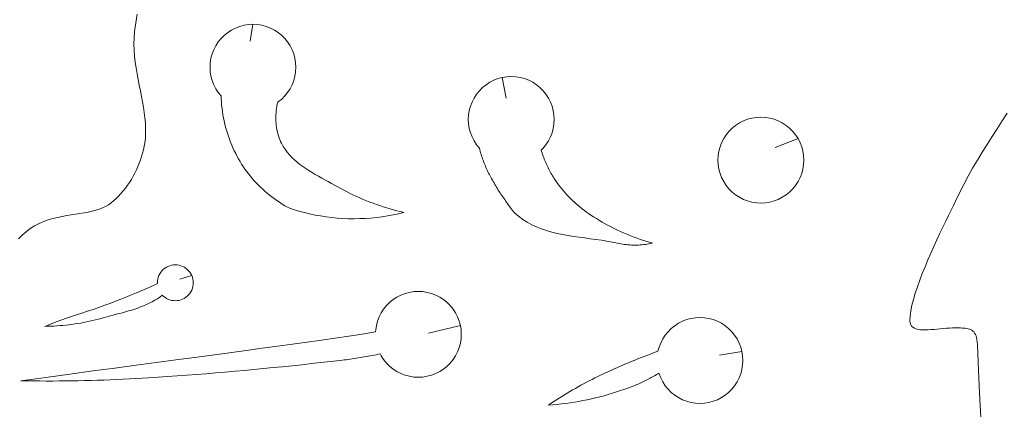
# Model space of a CAD drawing. Header units: inches. Extents: x -12 to 23, y -13.2 to 21.7.
# Tile 44 of 75: x 4.9 to 7.8, y 3.7 to 4.9. Entities that reach past the tile are written whole.
import ezdxf

# ---------------------------------------------------------------- set-up
doc = ezdxf.new("R2010")
doc.units = ezdxf.units.IN
doc.header["$MEASUREMENT"] = 0
doc.layers.get('0').update_dxf_attribs({"lineweight": 0})

msp = doc.modelspace()

# ---------------------------------------------------------------- linework, layer by layer
at = {"color": 7, "linetype": 'Continuous', "lineweight": 0}
for p, q in [((5.2691, 4.841), (5.2735, 4.8662)), ((5.2657, 4.8154), (5.2691, 4.841)), ((5.5481, 4.82), (5.5371, 4.8129)), ((5.5598, 4.8259), (5.5481, 4.82)), ((5.572, 4.8306), (5.5598, 4.8259)), ((5.5846, 4.834), (5.572, 4.8306)), ((5.5976, 4.8361), (5.5846, 4.834)), ((5.6106, 4.8368), (5.5976, 4.8361)), ((5.6237, 4.8361), (5.6106, 4.8368)), ((5.6366, 4.834), (5.6237, 4.8361)), ((5.6492, 4.8306), (5.6366, 4.834)), ((5.6615, 4.8259), (5.6492, 4.8306)), ((5.6731, 4.82), (5.6615, 4.8259)), ((5.6841, 4.8129), (5.6731, 4.82)), ((5.2639, 4.7795), (5.2643, 4.7975)), ((5.2643, 4.7975), (5.2657, 4.8154)), ((5.5177, 4.7954), (5.5095, 4.7852)), ((5.527, 4.8046), (5.5177, 4.7954)), ((5.5371, 4.8129), (5.527, 4.8046)), ((5.6943, 4.8046), (5.6841, 4.8129)), ((5.7035, 4.7954), (5.6943, 4.8046)), ((5.7117, 4.7852), (5.7035, 4.7954)), ((5.2644, 4.7617), (5.2639, 4.7795)), ((5.2657, 4.7441), (5.2644, 4.7617)), ((5.4964, 4.7626), (5.4917, 4.7504)), ((5.5024, 4.7743), (5.4964, 4.7626)), ((5.5095, 4.7852), (5.5024, 4.7743)), ((5.7189, 4.7743), (5.7117, 4.7852)), ((5.7248, 4.7626), (5.7189, 4.7743)), ((5.7295, 4.7504), (5.7248, 4.7626)), ((5.2677, 4.7268), (5.2657, 4.7441)), ((5.4883, 4.7377), (5.4863, 4.7248)), ((5.4917, 4.7504), (5.4883, 4.7377)), ((5.7329, 4.7377), (5.7295, 4.7504)), ((5.7349, 4.7248), (5.7329, 4.7377)), ((5.2701, 4.7096), (5.2677, 4.7268)), ((5.273, 4.6927), (5.2701, 4.7096)), ((5.4863, 4.7248), (5.4856, 4.7118)), ((5.4856, 4.7118), (5.4863, 4.6987)), ((5.7356, 4.7118), (5.7349, 4.7248)), ((5.7349, 4.6987), (5.7356, 4.7118)), ((5.2761, 4.6759), (5.273, 4.6927)), ((5.2794, 4.6594), (5.2761, 4.6759)), ((5.4863, 4.6987), (5.4883, 4.6858)), ((5.4883, 4.6858), (5.4917, 4.6731)), ((5.7295, 4.6731), (5.7329, 4.6858)), ((5.7329, 4.6858), (5.7349, 4.6987)), ((6.3243, 4.6785), (6.3121, 4.6738)), ((6.3369, 4.6819), (6.3243, 4.6785)), ((6.3499, 4.6839), (6.3369, 4.6819)), ((6.3629, 4.6846), (6.3499, 4.6839)), ((6.376, 4.6839), (6.3629, 4.6846)), ((6.3889, 4.6819), (6.376, 4.6839)), ((6.4016, 4.6785), (6.3889, 4.6819)), ((6.4138, 4.6738), (6.4016, 4.6785)), ((5.2827, 4.643), (5.2794, 4.6594)), ((5.4917, 4.6731), (5.4964, 4.6609)), ((5.4964, 4.6609), (5.5024, 4.6493)), ((5.5024, 4.6493), (5.5095, 4.6383)), ((5.7117, 4.6383), (5.7189, 4.6493)), ((5.7189, 4.6493), (5.7248, 4.6609)), ((5.7248, 4.6609), (5.7295, 4.6731)), ((6.2793, 4.6525), (6.27, 4.6432)), ((6.2895, 4.6607), (6.2793, 4.6525)), ((6.3004, 4.6679), (6.2895, 4.6607)), ((6.3121, 4.6738), (6.3004, 4.6679)), ((6.4254, 4.6679), (6.4138, 4.6738)), ((6.4364, 4.6607), (6.4254, 4.6679)), ((6.4466, 4.6525), (6.4364, 4.6607)), ((6.4558, 4.6432), (6.4466, 4.6525)), ((5.2859, 4.6269), (5.2827, 4.643)), ((5.289, 4.6109), (5.2859, 4.6269)), ((5.5095, 4.6383), (5.5177, 4.6281)), ((5.5177, 4.6281), (5.5181, 4.619)), ((5.5181, 4.619), (5.5187, 4.6099)), ((5.6841, 4.6106), (5.6943, 4.6189)), ((5.6943, 4.6189), (5.7035, 4.6281)), ((5.7035, 4.6281), (5.7117, 4.6383)), ((6.2547, 4.6221), (6.2487, 4.6104)), ((6.2618, 4.6331), (6.2547, 4.6221)), ((6.27, 4.6432), (6.2618, 4.6331)), ((6.4641, 4.6331), (6.4558, 4.6432)), ((6.4712, 4.6221), (6.4641, 4.6331)), ((6.4771, 4.6104), (6.4712, 4.6221)), ((5.2917, 4.5952), (5.289, 4.6109)), ((5.2941, 4.5797), (5.2917, 4.5952)), ((5.5187, 4.6099), (5.5195, 4.6008)), ((5.5195, 4.6008), (5.5205, 4.5917)), ((5.5205, 4.5917), (5.5218, 4.5826)), ((5.6784, 4.5853), (5.6792, 4.5915)), ((5.6792, 4.5915), (5.6802, 4.5977)), ((5.6802, 4.5977), (5.6814, 4.6038)), ((5.6814, 4.6038), (5.6828, 4.6098)), ((5.6828, 4.6098), (5.6841, 4.6106)), ((6.2441, 4.5982), (6.2407, 4.5856)), ((6.2487, 4.6104), (6.2441, 4.5982)), ((6.4818, 4.5982), (6.4771, 4.6104)), ((6.4852, 4.5856), (6.4818, 4.5982)), ((5.296, 4.5644), (5.2941, 4.5797)), ((5.2974, 4.5494), (5.296, 4.5644)), ((5.5218, 4.5826), (5.5232, 4.5735)), ((5.5232, 4.5735), (5.5249, 4.5644)), ((5.5249, 4.5644), (5.5267, 4.5554)), ((5.6773, 4.5667), (5.6775, 4.5729)), ((5.6773, 4.5604), (5.6773, 4.5667)), ((5.6775, 4.5542), (5.6773, 4.5604)), ((5.6775, 4.5729), (5.6779, 4.5791)), ((5.6779, 4.5791), (5.6784, 4.5853)), ((6.2386, 4.5727), (6.2379, 4.5596)), ((6.2407, 4.5856), (6.2386, 4.5727)), ((6.4873, 4.5727), (6.4852, 4.5856)), ((6.4879, 4.5596), (6.4873, 4.5727)), ((7.0513, 4.5601), (7.0391, 4.5555)), ((7.0639, 4.5635), (7.0513, 4.5601)), ((7.0768, 4.5656), (7.0639, 4.5635)), ((7.0899, 4.5663), (7.0768, 4.5656)), ((7.103, 4.5656), (7.0899, 4.5663)), ((7.1159, 4.5635), (7.103, 4.5656)), ((7.1285, 4.5601), (7.1159, 4.5635)), ((7.1407, 4.5555), (7.1285, 4.5601)), ((5.2981, 4.5345), (5.2974, 4.5494)), ((5.298, 4.52), (5.2981, 4.5345)), ((5.5267, 4.5554), (5.5288, 4.5464)), ((5.5288, 4.5464), (5.5311, 4.5375)), ((5.5311, 4.5375), (5.5336, 4.5286)), ((5.678, 4.5481), (5.6775, 4.5542)), ((5.6786, 4.5419), (5.678, 4.5481)), ((5.6795, 4.5358), (5.6786, 4.5419)), ((5.6805, 4.5298), (5.6795, 4.5358)), ((6.2379, 4.5596), (6.2386, 4.5465)), ((6.2386, 4.5465), (6.2407, 4.5336)), ((6.2407, 4.5336), (6.2441, 4.521)), ((6.4818, 4.521), (6.4852, 4.5336)), ((6.4852, 4.5336), (6.4873, 4.5465)), ((6.4873, 4.5465), (6.4879, 4.5596)), ((7.0063, 4.5342), (6.997, 4.5249)), ((7.0164, 4.5424), (7.0063, 4.5342)), ((7.0274, 4.5495), (7.0164, 4.5424)), ((7.0391, 4.5555), (7.0274, 4.5495)), ((7.1524, 4.5495), (7.1407, 4.5555)), ((7.1634, 4.5424), (7.1524, 4.5495)), ((7.1735, 4.5342), (7.1634, 4.5424)), ((7.1828, 4.5249), (7.1735, 4.5342)), ((5.2955, 4.4912), (5.2972, 4.5056)), ((5.2972, 4.5056), (5.298, 4.52)), ((5.5336, 4.5286), (5.5362, 4.5198)), ((5.5362, 4.5198), (5.5391, 4.511)), ((5.5391, 4.511), (5.5421, 4.5023)), ((5.5421, 4.5023), (5.5454, 4.4937)), ((5.6818, 4.5238), (5.6805, 4.5298)), ((5.6832, 4.518), (5.6818, 4.5238)), ((5.6849, 4.5122), (5.6832, 4.518)), ((5.6868, 4.5066), (5.6849, 4.5122)), ((5.6889, 4.501), (5.6868, 4.5066)), ((6.2441, 4.521), (6.2487, 4.5088)), ((6.2487, 4.5088), (6.2547, 4.4971)), ((6.4712, 4.4971), (6.4771, 4.5088)), ((6.4771, 4.5088), (6.4818, 4.521)), ((6.9816, 4.5038), (6.9757, 4.4921)), ((6.9888, 4.5147), (6.9816, 4.5038)), ((6.997, 4.5249), (6.9888, 4.5147)), ((7.191, 4.5147), (7.1828, 4.5249)), ((7.1982, 4.5038), (7.191, 4.5147)), ((7.2041, 4.4921), (7.1982, 4.5038)), ((5.2917, 4.4716), (5.2938, 4.4816)), ((5.2938, 4.4816), (5.2955, 4.4912)), ((5.5454, 4.4937), (5.5488, 4.4852)), ((5.5488, 4.4852), (5.5525, 4.4768)), ((5.5525, 4.4768), (5.5563, 4.4685)), ((5.6912, 4.4956), (5.6889, 4.501)), ((5.6937, 4.4903), (5.6912, 4.4956)), ((5.6987, 4.4813), (5.6937, 4.4903)), ((5.7043, 4.4727), (5.6987, 4.4813)), ((6.2547, 4.4971), (6.2618, 4.4861)), ((6.2618, 4.4861), (6.27, 4.476)), ((6.27, 4.476), (6.2712, 4.4716)), ((6.4501, 4.4703), (6.4558, 4.476)), ((6.4558, 4.476), (6.4641, 4.4861)), ((6.4641, 4.4861), (6.4712, 4.4971)), ((6.971, 4.4799), (6.9676, 4.4672)), ((6.9757, 4.4921), (6.971, 4.4799)), ((7.2088, 4.4799), (7.2041, 4.4921)), ((7.2122, 4.4672), (7.2088, 4.4799)), ((5.2831, 4.4419), (5.2863, 4.4518)), ((5.2863, 4.4518), (5.2892, 4.4617)), ((5.2892, 4.4617), (5.2917, 4.4716)), ((5.5563, 4.4685), (5.5603, 4.4603)), ((5.5603, 4.4603), (5.5645, 4.4522)), ((5.5645, 4.4522), (5.5687, 4.4446)), ((5.7104, 4.4645), (5.7043, 4.4727)), ((5.717, 4.4567), (5.7104, 4.4645)), ((5.724, 4.4493), (5.717, 4.4567)), ((5.7315, 4.4422), (5.724, 4.4493)), ((6.2712, 4.4716), (6.2724, 4.4672)), ((6.2724, 4.4672), (6.2737, 4.4628)), ((6.2737, 4.4628), (6.275, 4.4585)), ((6.275, 4.4585), (6.2764, 4.4541)), ((6.2764, 4.4541), (6.2778, 4.4498)), ((6.2778, 4.4498), (6.2793, 4.4455)), ((6.2793, 4.4455), (6.2809, 4.4412)), ((6.4515, 4.4659), (6.4501, 4.4703)), ((6.4529, 4.4616), (6.4515, 4.4659)), ((6.4543, 4.4573), (6.4529, 4.4616)), ((6.4559, 4.453), (6.4543, 4.4573)), ((6.4575, 4.4487), (6.4559, 4.453)), ((6.4591, 4.4444), (6.4575, 4.4487)), ((6.9656, 4.4543), (6.9649, 4.4413)), ((6.9676, 4.4672), (6.9656, 4.4543)), ((7.2142, 4.4543), (7.2122, 4.4672)), ((7.2149, 4.4413), (7.2142, 4.4543)), ((5.2714, 4.4129), (5.2756, 4.4224)), ((5.2756, 4.4224), (5.2796, 4.4321)), ((5.2796, 4.4321), (5.2831, 4.4419)), ((5.5687, 4.4446), (5.573, 4.4371)), ((5.573, 4.4371), (5.5776, 4.4298)), ((5.5776, 4.4298), (5.5823, 4.4225)), ((5.5823, 4.4225), (5.5872, 4.4153)), ((5.7394, 4.4354), (5.7315, 4.4422)), ((5.7476, 4.4288), (5.7394, 4.4354)), ((5.756, 4.4225), (5.7476, 4.4288)), ((5.7648, 4.4165), (5.756, 4.4225)), ((5.7737, 4.4107), (5.7648, 4.4165)), ((6.2809, 4.4412), (6.2824, 4.4369)), ((6.2824, 4.4369), (6.2841, 4.4327)), ((6.2841, 4.4327), (6.2858, 4.4285)), ((6.2858, 4.4285), (6.2875, 4.4242)), ((6.2875, 4.4242), (6.2893, 4.4201)), ((6.2893, 4.4201), (6.2912, 4.4159)), ((6.4608, 4.4402), (6.4591, 4.4444)), ((6.4626, 4.436), (6.4608, 4.4402)), ((6.4644, 4.4318), (6.4626, 4.436)), ((6.4662, 4.4277), (6.4644, 4.4318)), ((6.4682, 4.4236), (6.4662, 4.4277)), ((6.4702, 4.4195), (6.4682, 4.4236)), ((6.4722, 4.4154), (6.4702, 4.4195)), ((6.9649, 4.4413), (6.9656, 4.4282)), ((6.9656, 4.4282), (6.9676, 4.4153)), ((7.2122, 4.4153), (7.2142, 4.4282)), ((7.2142, 4.4282), (7.2149, 4.4413)), ((5.2566, 4.3852), (5.2619, 4.3943)), ((5.2619, 4.3943), (5.2668, 4.4035)), ((5.2668, 4.4035), (5.2714, 4.4129)), ((5.5872, 4.4153), (5.5924, 4.4083)), ((5.5924, 4.4083), (5.5976, 4.4013)), ((5.5976, 4.4013), (5.6031, 4.3945)), ((5.6031, 4.3945), (5.6087, 4.3878)), ((5.6087, 4.3878), (5.6145, 4.3812)), ((5.7829, 4.405), (5.7737, 4.4107)), ((5.7921, 4.3995), (5.7829, 4.405)), ((5.8015, 4.3942), (5.7921, 4.3995)), ((5.8109, 4.3889), (5.8015, 4.3942)), ((5.8204, 4.3837), (5.8109, 4.3889)), ((6.2912, 4.4159), (6.2931, 4.4118)), ((6.2931, 4.4118), (6.295, 4.4076)), ((6.295, 4.4076), (6.297, 4.4036)), ((6.297, 4.4036), (6.2991, 4.3995)), ((6.2991, 4.3995), (6.3012, 4.3955)), ((6.3012, 4.3955), (6.3033, 4.3915)), ((6.3033, 4.3915), (6.3057, 4.3873)), ((6.4743, 4.4114), (6.4722, 4.4154)), ((6.4764, 4.4074), (6.4743, 4.4114)), ((6.4786, 4.4034), (6.4764, 4.4074)), ((6.4809, 4.3995), (6.4786, 4.4034)), ((6.4832, 4.3956), (6.4809, 4.3995)), ((6.4856, 4.3918), (6.4832, 4.3956)), ((6.488, 4.388), (6.4856, 4.3918)), ((6.4921, 4.3817), (6.488, 4.388)), ((6.9676, 4.4153), (6.971, 4.4026)), ((6.971, 4.4026), (6.9757, 4.3904)), ((6.9757, 4.3904), (6.9816, 4.3788)), ((7.1982, 4.3788), (7.2041, 4.3904)), ((7.2041, 4.3904), (7.2088, 4.4026)), ((7.2088, 4.4026), (7.2122, 4.4153)), ((5.2328, 4.3516), (5.2392, 4.3596)), ((5.2392, 4.3596), (5.2453, 4.3679)), ((5.2453, 4.3679), (5.2511, 4.3764)), ((5.2511, 4.3764), (5.2566, 4.3852)), ((5.6145, 4.3812), (5.6204, 4.3748)), ((5.6204, 4.3748), (5.6265, 4.3685)), ((5.6265, 4.3685), (5.6327, 4.3624)), ((5.6327, 4.3624), (5.6391, 4.3564)), ((5.8298, 4.3786), (5.8204, 4.3837)), ((5.8391, 4.3736), (5.8298, 4.3786)), ((5.8484, 4.3685), (5.8391, 4.3736)), ((5.8575, 4.3634), (5.8484, 4.3685)), ((5.8665, 4.3584), (5.8575, 4.3634)), ((6.3057, 4.3873), (6.308, 4.3831)), ((6.308, 4.3831), (6.3104, 4.3789)), ((6.3104, 4.3789), (6.3128, 4.3748)), ((6.3128, 4.3748), (6.3152, 4.3706)), ((6.3152, 4.3706), (6.3176, 4.3665)), ((6.3176, 4.3665), (6.3201, 4.3624)), ((6.3201, 4.3624), (6.3226, 4.3583)), ((6.4964, 4.3755), (6.4921, 4.3817)), ((6.5009, 4.3694), (6.4964, 4.3755)), ((6.5055, 4.3634), (6.5009, 4.3694)), ((6.5102, 4.3574), (6.5055, 4.3634)), ((6.9816, 4.3788), (6.9888, 4.3678)), ((6.9888, 4.3678), (6.997, 4.3576)), ((7.1828, 4.3576), (7.191, 4.3678)), ((7.191, 4.3678), (7.1982, 4.3788)), ((5.2122, 4.3297), (5.2193, 4.3366)), ((5.2193, 4.3366), (5.2262, 4.344)), ((5.2262, 4.344), (5.2328, 4.3516)), ((5.6391, 4.3564), (5.6456, 4.3506)), ((5.6456, 4.3506), (5.6522, 4.345)), ((5.6522, 4.345), (5.6589, 4.3395)), ((5.6589, 4.3395), (5.6658, 4.3342)), ((5.6658, 4.3342), (5.6728, 4.3291)), ((5.8756, 4.3535), (5.8665, 4.3584)), ((5.8848, 4.3488), (5.8756, 4.3535)), ((5.8941, 4.3441), (5.8848, 4.3488)), ((5.9035, 4.3397), (5.8941, 4.3441)), ((5.9129, 4.3353), (5.9035, 4.3397)), ((5.9223, 4.3311), (5.9129, 4.3353)), ((5.9319, 4.327), (5.9223, 4.3311)), ((6.3226, 4.3583), (6.3252, 4.3542)), ((6.3252, 4.3542), (6.3278, 4.3502)), ((6.3278, 4.3502), (6.3304, 4.3461)), ((6.3304, 4.3461), (6.333, 4.3421)), ((6.333, 4.3421), (6.3356, 4.3381)), ((6.3356, 4.3381), (6.3383, 4.3341)), ((6.3383, 4.3341), (6.341, 4.3302)), ((6.515, 4.3516), (6.5102, 4.3574)), ((6.52, 4.3459), (6.515, 4.3516)), ((6.5251, 4.3402), (6.52, 4.3459)), ((6.5303, 4.3347), (6.5251, 4.3402)), ((6.5357, 4.3293), (6.5303, 4.3347)), ((6.997, 4.3576), (7.0063, 4.3484)), ((7.0063, 4.3484), (7.0164, 4.3401)), ((7.0164, 4.3401), (7.0274, 4.333)), ((7.0274, 4.333), (7.0391, 4.3271)), ((7.1407, 4.3271), (7.1524, 4.333)), ((7.1524, 4.333), (7.1634, 4.3401)), ((7.1634, 4.3401), (7.1735, 4.3484)), ((7.1735, 4.3484), (7.1828, 4.3576)), ((5.1629, 4.2988), (5.1724, 4.3025)), ((5.1724, 4.3025), (5.1813, 4.3067)), ((5.1813, 4.3067), (5.1896, 4.3115)), ((5.1896, 4.3115), (5.1976, 4.3172)), ((5.1976, 4.3172), (5.2048, 4.3231)), ((5.2048, 4.3231), (5.2122, 4.3297)), ((5.6728, 4.3291), (5.6799, 4.3242)), ((5.6799, 4.3242), (5.6799, 4.3242)), ((5.6799, 4.3242), (5.6875, 4.3186)), ((5.6875, 4.3186), (5.6953, 4.3133)), ((5.6953, 4.3133), (5.7034, 4.3086)), ((5.7034, 4.3086), (5.7117, 4.3044)), ((5.7117, 4.3044), (5.7202, 4.3007)), ((5.9415, 4.3231), (5.9319, 4.327)), ((5.9511, 4.3193), (5.9415, 4.3231)), ((5.9608, 4.3156), (5.9511, 4.3193)), ((5.9706, 4.3121), (5.9608, 4.3156)), ((5.9804, 4.3087), (5.9706, 4.3121)), ((5.9903, 4.3054), (5.9804, 4.3087)), ((6.0002, 4.3024), (5.9903, 4.3054)), ((6.0101, 4.2994), (6.0002, 4.3024)), ((6.341, 4.3302), (6.3438, 4.3262)), ((6.3438, 4.3262), (6.3465, 4.3223)), ((6.3465, 4.3223), (6.3493, 4.3184)), ((6.3493, 4.3184), (6.3521, 4.3145)), ((6.3521, 4.3145), (6.355, 4.3106)), ((6.355, 4.3106), (6.3584, 4.305)), ((6.3584, 4.305), (6.3628, 4.299)), ((6.5411, 4.324), (6.5357, 4.3293)), ((6.5467, 4.3188), (6.5411, 4.324)), ((6.5523, 4.3137), (6.5467, 4.3188)), ((6.5581, 4.3087), (6.5523, 4.3137)), ((6.5639, 4.3039), (6.5581, 4.3087)), ((6.5699, 4.2992), (6.5639, 4.3039)), ((7.0391, 4.3271), (7.0513, 4.3224)), ((7.0513, 4.3224), (7.0639, 4.319)), ((7.0639, 4.319), (7.0768, 4.3169)), ((7.0768, 4.3169), (7.0899, 4.3163)), ((7.0899, 4.3163), (7.103, 4.3169)), ((7.103, 4.3169), (7.1159, 4.319)), ((7.1159, 4.319), (7.1285, 4.3224)), ((7.1285, 4.3224), (7.1407, 4.3271)), ((5.0281, 4.2712), (5.0416, 4.2745)), ((5.0416, 4.2745), (5.055, 4.2773)), ((5.055, 4.2773), (5.0683, 4.2797)), ((5.0683, 4.2797), (5.0814, 4.2818)), ((5.0814, 4.2818), (5.0942, 4.2838)), ((5.0942, 4.2838), (5.1067, 4.2858)), ((5.1067, 4.2858), (5.1189, 4.2879)), ((5.1189, 4.2879), (5.1307, 4.2902)), ((5.1307, 4.2902), (5.142, 4.2927)), ((5.142, 4.2927), (5.1527, 4.2956)), ((5.1527, 4.2956), (5.1629, 4.2988)), ((5.7202, 4.3007), (5.729, 4.2976)), ((5.729, 4.2976), (5.7444, 4.2929)), ((5.7444, 4.2929), (5.7599, 4.2886)), ((5.7599, 4.2886), (5.7757, 4.2848)), ((5.7757, 4.2848), (5.7916, 4.2815)), ((5.7916, 4.2815), (5.8076, 4.2786)), ((5.8076, 4.2786), (5.8237, 4.2761)), ((5.8237, 4.2761), (5.84, 4.2741)), ((5.84, 4.2741), (5.8563, 4.2726)), ((5.9544, 4.2727), (5.9706, 4.2743)), ((5.9706, 4.2743), (5.9868, 4.2764)), ((5.9868, 4.2764), (6.0028, 4.2789)), ((6.0028, 4.2789), (6.0188, 4.2818)), ((6.0201, 4.2966), (6.0101, 4.2994)), ((6.0188, 4.2818), (6.0346, 4.2852)), ((6.0301, 4.294), (6.0201, 4.2966)), ((6.0401, 4.2915), (6.0301, 4.294)), ((6.0346, 4.2852), (6.0502, 4.2891)), ((6.0502, 4.2891), (6.0401, 4.2915)), ((6.3628, 4.299), (6.3674, 4.2933)), ((6.3674, 4.2933), (6.3724, 4.288)), ((6.3724, 4.288), (6.384, 4.2777)), ((6.384, 4.2777), (6.3963, 4.2685)), ((6.5759, 4.2946), (6.5699, 4.2992)), ((6.582, 4.2901), (6.5759, 4.2946)), ((6.5882, 4.2857), (6.582, 4.2901)), ((6.5944, 4.2815), (6.5882, 4.2857)), ((6.6027, 4.2762), (6.5944, 4.2815)), ((6.6111, 4.2709), (6.6027, 4.2762)), ((4.9619, 4.2419), (4.9746, 4.2499)), ((4.9746, 4.2499), (4.9878, 4.2568)), ((4.9878, 4.2568), (5.0011, 4.2625)), ((5.0011, 4.2625), (5.0146, 4.2673)), ((5.0146, 4.2673), (5.0281, 4.2712)), ((5.8563, 4.2726), (5.8726, 4.2715)), ((5.8726, 4.2715), (5.889, 4.2708)), ((5.889, 4.2708), (5.9054, 4.2706)), ((5.9054, 4.2706), (5.9217, 4.2709)), ((5.9217, 4.2709), (5.9381, 4.2716)), ((5.9381, 4.2716), (5.9544, 4.2727)), ((6.3963, 4.2685), (6.4091, 4.2603)), ((6.4091, 4.2603), (6.4226, 4.2531)), ((6.4226, 4.2531), (6.4366, 4.2467)), ((6.4366, 4.2467), (6.451, 4.2411)), ((6.6196, 4.2658), (6.6111, 4.2709)), ((6.6281, 4.2608), (6.6196, 4.2658)), ((6.6367, 4.2559), (6.6281, 4.2608)), ((6.6455, 4.2512), (6.6367, 4.2559)), ((6.6543, 4.2466), (6.6455, 4.2512)), ((6.6631, 4.2421), (6.6543, 4.2466)), ((4.9282, 4.2123), (4.9385, 4.2227)), ((4.9385, 4.2227), (4.9497, 4.2326)), ((4.9497, 4.2326), (4.9619, 4.2419)), ((6.451, 4.2411), (6.4658, 4.2362)), ((6.4658, 4.2362), (6.4811, 4.2319)), ((6.4811, 4.2319), (6.4966, 4.2281)), ((6.4966, 4.2281), (6.5123, 4.2248)), ((6.5123, 4.2248), (6.5283, 4.2219)), ((6.5283, 4.2219), (6.5444, 4.2193)), ((6.5444, 4.2193), (6.5607, 4.2169)), ((6.5607, 4.2169), (6.5769, 4.2146)), ((6.672, 4.2377), (6.6631, 4.2421)), ((6.681, 4.2335), (6.672, 4.2377)), ((6.6901, 4.2295), (6.681, 4.2335)), ((6.6992, 4.2255), (6.6901, 4.2295)), ((6.7084, 4.2218), (6.6992, 4.2255)), ((6.7176, 4.2181), (6.7084, 4.2218)), ((6.7269, 4.2146), (6.7176, 4.2181)), ((6.5769, 4.2146), (6.5932, 4.2124)), ((6.5932, 4.2124), (6.6094, 4.2102)), ((6.6094, 4.2102), (6.6255, 4.2078)), ((6.6255, 4.2078), (6.6414, 4.2053)), ((6.6414, 4.2053), (6.6571, 4.2025)), ((6.6571, 4.2025), (6.6725, 4.1993)), ((6.6725, 4.1993), (6.6775, 4.1982)), ((6.6775, 4.1982), (6.6825, 4.1973)), ((6.6825, 4.1973), (6.6875, 4.1965)), ((6.6875, 4.1965), (6.6926, 4.1958)), ((6.6926, 4.1958), (6.6977, 4.1952)), ((6.6977, 4.1952), (6.7028, 4.1947)), ((6.7028, 4.1947), (6.7079, 4.1943)), ((6.7079, 4.1943), (6.713, 4.194)), ((6.713, 4.194), (6.7181, 4.1939)), ((6.7181, 4.1939), (6.7232, 4.1938)), ((6.7232, 4.1938), (6.7284, 4.1939)), ((6.7362, 4.2112), (6.7269, 4.2146)), ((6.7284, 4.1939), (6.7335, 4.194)), ((6.7335, 4.194), (6.7386, 4.1943)), ((6.7456, 4.208), (6.7362, 4.2112)), ((6.7386, 4.1943), (6.7437, 4.1947)), ((6.7437, 4.1947), (6.7488, 4.1952)), ((6.755, 4.205), (6.7456, 4.208)), ((6.7488, 4.1952), (6.7539, 4.1958)), ((6.7539, 4.1958), (6.759, 4.1965)), ((6.7645, 4.2021), (6.755, 4.205)), ((6.759, 4.1965), (6.764, 4.1973)), ((6.764, 4.1973), (6.769, 4.1982)), ((6.774, 4.1993), (6.7645, 4.2021)), ((6.769, 4.1982), (6.774, 4.1993)), ((5.3632, 4.1319), (5.3584, 4.1294)), ((5.3683, 4.1338), (5.3632, 4.1319)), ((5.3736, 4.1353), (5.3683, 4.1338)), ((5.379, 4.1361), (5.3736, 4.1353)), ((5.3845, 4.1364), (5.379, 4.1361)), ((5.39, 4.1361), (5.3845, 4.1364)), ((5.3954, 4.1353), (5.39, 4.1361)), ((5.4007, 4.1338), (5.3954, 4.1353)), ((5.4058, 4.1319), (5.4007, 4.1338)), ((5.4106, 4.1294), (5.4058, 4.1319)), ((5.3367, 4.1054), (5.3348, 4.1003)), ((5.3392, 4.1103), (5.3367, 4.1054)), ((5.3422, 4.1148), (5.3392, 4.1103)), ((5.3456, 4.1191), (5.3422, 4.1148)), ((5.3495, 4.123), (5.3456, 4.1191)), ((5.3538, 4.1264), (5.3495, 4.123)), ((5.3584, 4.1294), (5.3538, 4.1264)), ((5.4152, 4.1264), (5.4106, 4.1294)), ((5.4195, 4.123), (5.4152, 4.1264)), ((5.4233, 4.1191), (5.4195, 4.123)), ((5.4268, 4.1148), (5.4233, 4.1191)), ((5.4298, 4.1103), (5.4268, 4.1148)), ((5.4323, 4.1054), (5.4298, 4.1103)), ((5.4342, 4.1003), (5.4323, 4.1054)), ((5.3325, 4.0896), (5.3322, 4.0841)), ((5.3322, 4.0841), (5.3323, 4.0821)), ((5.3334, 4.095), (5.3325, 4.0896)), ((5.3348, 4.1003), (5.3334, 4.095)), ((5.4356, 4.095), (5.4342, 4.1003)), ((5.4342, 4.068), (5.4356, 4.0732)), ((5.4365, 4.0896), (5.4356, 4.095)), ((5.4356, 4.0732), (5.4365, 4.0787)), ((5.4368, 4.0841), (5.4365, 4.0896)), ((5.4365, 4.0787), (5.4368, 4.0841)), ((5.3396, 4.0427), (5.3467, 4.048)), ((5.3467, 4.048), (5.3495, 4.0453)), ((5.3495, 4.0453), (5.3538, 4.0418)), ((5.4152, 4.0418), (5.4195, 4.0453)), ((5.4195, 4.0453), (5.4233, 4.0491)), ((5.4233, 4.0491), (5.4268, 4.0534)), ((5.4268, 4.0534), (5.4298, 4.058)), ((5.4298, 4.058), (5.4323, 4.0629)), ((5.4323, 4.0629), (5.4342, 4.068)), ((6.0416, 4.0483), (6.0299, 4.0423)), ((6.0538, 4.053), (6.0416, 4.0483)), ((6.0665, 4.0563), (6.0538, 4.053)), ((6.0794, 4.0584), (6.0665, 4.0563)), ((6.0924, 4.0591), (6.0794, 4.0584)), ((6.1055, 4.0584), (6.0924, 4.0591)), ((6.1184, 4.0563), (6.1055, 4.0584)), ((6.1311, 4.053), (6.1184, 4.0563)), ((6.1433, 4.0483), (6.1311, 4.053)), ((6.1549, 4.0423), (6.1433, 4.0483)), ((5.2835, 4.0139), (5.292, 4.0173)), ((5.292, 4.0173), (5.3004, 4.0208)), ((5.3004, 4.0208), (5.3086, 4.0246)), ((5.3086, 4.0246), (5.3167, 4.0287)), ((5.3167, 4.0287), (5.3245, 4.0331)), ((5.3245, 4.0331), (5.3322, 4.0377)), ((5.3322, 4.0377), (5.3396, 4.0427)), ((5.3538, 4.0418), (5.3584, 4.0388)), ((5.3584, 4.0388), (5.3632, 4.0364)), ((5.3632, 4.0364), (5.3683, 4.0344)), ((5.3683, 4.0344), (5.3736, 4.033)), ((5.3736, 4.033), (5.379, 4.0321)), ((5.379, 4.0321), (5.3845, 4.0318)), ((5.3845, 4.0318), (5.39, 4.0321)), ((5.39, 4.0321), (5.3954, 4.033)), ((5.3954, 4.033), (5.4007, 4.0344)), ((5.4007, 4.0344), (5.4058, 4.0364)), ((5.4058, 4.0364), (5.4106, 4.0388)), ((5.4106, 4.0388), (5.4152, 4.0418)), ((5.9995, 4.0177), (5.9913, 4.0075)), ((6.0088, 4.027), (5.9995, 4.0177)), ((6.019, 4.0352), (6.0088, 4.027)), ((6.0299, 4.0423), (6.019, 4.0352)), ((6.1659, 4.0352), (6.1549, 4.0423)), ((6.1761, 4.027), (6.1659, 4.0352)), ((6.1853, 4.0177), (6.1761, 4.027)), ((6.1936, 4.0075), (6.1853, 4.0177)), ((5.1861, 3.9851), (5.1949, 3.9875)), ((5.1949, 3.9875), (5.2038, 3.9899)), ((5.2038, 3.9899), (5.2127, 3.9923)), ((5.2127, 3.9923), (5.2217, 3.9947)), ((5.2217, 3.9947), (5.2306, 3.9971)), ((5.2306, 3.9971), (5.2396, 3.9996)), ((5.2396, 3.9996), (5.2485, 4.0022)), ((5.2485, 4.0022), (5.2574, 4.0049)), ((5.2574, 4.0049), (5.2662, 4.0078)), ((5.2662, 4.0078), (5.2749, 4.0107)), ((5.2749, 4.0107), (5.2835, 4.0139)), ((5.9842, 3.9966), (5.9782, 3.9849)), ((5.9913, 4.0075), (5.9842, 3.9966)), ((6.2007, 3.9966), (6.1936, 4.0075)), ((6.2066, 3.9849), (6.2007, 3.9966)), ((5.0041, 3.9573), (5.0129, 3.9575)), ((5.0129, 3.9575), (5.0216, 3.9578)), ((5.0216, 3.9578), (5.0304, 3.9582)), ((5.0304, 3.9582), (5.0392, 3.9587)), ((5.0392, 3.9587), (5.0479, 3.9593)), ((5.0479, 3.9593), (5.0567, 3.9601)), ((5.0567, 3.9601), (5.0654, 3.961)), ((5.0654, 3.961), (5.0742, 3.9619)), ((5.0742, 3.9619), (5.0829, 3.963)), ((5.0829, 3.963), (5.0916, 3.9643)), ((5.0916, 3.9643), (5.1003, 3.9656)), ((5.1003, 3.9656), (5.109, 3.967)), ((5.109, 3.967), (5.1176, 3.9686)), ((5.1176, 3.9686), (5.1262, 3.9703)), ((5.1262, 3.9703), (5.1349, 3.9721)), ((5.1349, 3.9721), (5.1434, 3.974)), ((5.1434, 3.974), (5.152, 3.976)), ((5.152, 3.976), (5.1605, 3.9781)), ((5.1605, 3.9781), (5.169, 3.9803)), ((5.169, 3.9803), (5.1774, 3.9827)), ((5.1774, 3.9827), (5.1861, 3.9851)), ((5.9702, 3.9601), (5.9681, 3.9471)), ((5.9736, 3.9727), (5.9702, 3.9601)), ((5.9782, 3.9849), (5.9736, 3.9727)), ((6.2113, 3.9727), (6.2066, 3.9849)), ((6.2147, 3.9601), (6.2113, 3.9727)), ((6.2168, 3.9471), (6.2147, 3.9601)), ((6.8389, 3.9591), (6.8287, 3.9509)), ((6.8499, 3.9663), (6.8389, 3.9591)), ((6.8615, 3.9722), (6.8499, 3.9663)), ((6.8738, 3.9769), (6.8615, 3.9722)), ((6.8864, 3.9803), (6.8738, 3.9769)), ((6.8993, 3.9823), (6.8864, 3.9803)), ((6.9124, 3.983), (6.8993, 3.9823)), ((6.9255, 3.9823), (6.9124, 3.983)), ((6.9384, 3.9803), (6.9255, 3.9823)), ((6.951, 3.9769), (6.9384, 3.9803)), ((6.9632, 3.9722), (6.951, 3.9769)), ((6.9749, 3.9663), (6.9632, 3.9722)), ((6.9859, 3.9591), (6.9749, 3.9663)), ((6.996, 3.9509), (6.9859, 3.9591)), ((5.9681, 3.9471), (5.9678, 3.9409)), ((6.2174, 3.9341), (6.2168, 3.9471)), ((6.2168, 3.921), (6.2174, 3.9341)), ((6.8113, 3.9315), (6.8041, 3.9205)), ((6.8195, 3.9416), (6.8113, 3.9315)), ((6.8287, 3.9509), (6.8195, 3.9416)), ((7.0053, 3.9416), (6.996, 3.9509)), ((7.0135, 3.9315), (7.0053, 3.9416)), ((7.0206, 3.9205), (7.0135, 3.9315)), ((6.2113, 3.8954), (6.2147, 3.9081)), ((6.2147, 3.9081), (6.2168, 3.921)), ((6.7982, 3.9088), (6.7935, 3.8966)), ((6.8041, 3.9205), (6.7982, 3.9088)), ((7.0266, 3.9088), (7.0206, 3.9205)), ((7.0313, 3.8966), (7.0266, 3.9088)), ((5.958, 3.8725), (5.9522, 3.8714)), ((5.9639, 3.8736), (5.958, 3.8725)), ((5.9697, 3.8748), (5.9639, 3.8736)), ((5.9755, 3.876), (5.9697, 3.8748)), ((5.9813, 3.8772), (5.9755, 3.876)), ((5.9813, 3.8772), (5.9842, 3.8716)), ((5.9842, 3.8716), (5.9913, 3.8606)), ((6.1936, 3.8606), (6.2007, 3.8716)), ((6.2007, 3.8716), (6.2066, 3.8832)), ((6.2066, 3.8832), (6.2113, 3.8954)), ((6.7935, 3.8966), (6.7903, 3.8848)), ((7.0347, 3.884), (7.0313, 3.8966)), ((7.0367, 3.8711), (7.0347, 3.884)), ((5.725, 3.8427), (5.6971, 3.8399)), ((5.7528, 3.8457), (5.725, 3.8427)), ((5.7807, 3.8487), (5.7528, 3.8457)), ((5.8085, 3.8517), (5.7807, 3.8487)), ((5.8364, 3.8548), (5.8085, 3.8517)), ((5.8642, 3.858), (5.8364, 3.8548)), ((5.8701, 3.8587), (5.8642, 3.858)), ((5.876, 3.8594), (5.8701, 3.8587)), ((5.8819, 3.8602), (5.876, 3.8594)), ((5.8878, 3.8609), (5.8819, 3.8602)), ((5.8936, 3.8617), (5.8878, 3.8609)), ((5.8995, 3.8626), (5.8936, 3.8617)), ((5.9054, 3.8634), (5.8995, 3.8626)), ((5.9112, 3.8643), (5.9054, 3.8634)), ((5.9171, 3.8653), (5.9112, 3.8643)), ((5.923, 3.8662), (5.9171, 3.8653)), ((5.9288, 3.8672), (5.923, 3.8662)), ((5.9347, 3.8682), (5.9288, 3.8672)), ((5.9405, 3.8692), (5.9347, 3.8682)), ((5.9464, 3.8703), (5.9405, 3.8692)), ((5.9522, 3.8714), (5.9464, 3.8703)), ((5.9913, 3.8606), (5.9995, 3.8504)), ((5.9995, 3.8504), (6.0088, 3.8412)), ((6.1761, 3.8412), (6.1853, 3.8504)), ((6.1853, 3.8504), (6.1936, 3.8606)), ((7.0347, 3.832), (7.0367, 3.8449)), ((7.0374, 3.858), (7.0367, 3.8711)), ((7.0367, 3.8449), (7.0374, 3.858)), ((5.4181, 3.8151), (5.3901, 3.813)), ((5.446, 3.8172), (5.4181, 3.8151)), ((5.4739, 3.8194), (5.446, 3.8172)), ((5.5019, 3.8217), (5.4739, 3.8194)), ((5.5298, 3.8241), (5.5019, 3.8217)), ((5.5577, 3.8266), (5.5298, 3.8241)), ((5.5856, 3.8291), (5.5577, 3.8266)), ((5.6135, 3.8317), (5.5856, 3.8291)), ((5.6414, 3.8343), (5.6135, 3.8317)), ((5.6692, 3.8371), (5.6414, 3.8343)), ((5.6971, 3.8399), (5.6692, 3.8371)), ((6.0088, 3.8412), (6.019, 3.8329)), ((6.019, 3.8329), (6.0299, 3.8258)), ((6.0299, 3.8258), (6.0416, 3.8199)), ((6.0416, 3.8199), (6.0538, 3.8152)), ((6.0538, 3.8152), (6.0665, 3.8118)), ((6.1184, 3.8118), (6.1311, 3.8152)), ((6.1311, 3.8152), (6.1433, 3.8199)), ((6.1433, 3.8199), (6.1549, 3.8258)), ((6.1549, 3.8258), (6.1659, 3.8329)), ((6.1659, 3.8329), (6.1761, 3.8412)), ((6.782, 3.8145), (6.7783, 3.8124)), ((6.7857, 3.8167), (6.782, 3.8145)), ((6.7894, 3.8189), (6.7857, 3.8167)), ((6.793, 3.8212), (6.7894, 3.8189)), ((6.793, 3.8212), (6.7935, 3.8194)), ((6.7935, 3.8194), (6.7982, 3.8072)), ((7.0266, 3.8072), (7.0313, 3.8194)), ((7.0313, 3.8194), (7.0347, 3.832)), ((4.953, 3.7985), (4.9344, 3.7988)), ((4.9716, 3.7983), (4.953, 3.7985)), ((4.9902, 3.7982), (4.9716, 3.7983)), ((5.0088, 3.7981), (4.9902, 3.7982)), ((5.0274, 3.7981), (5.0088, 3.7981)), ((5.046, 3.7982), (5.0274, 3.7981)), ((5.0646, 3.7983), (5.046, 3.7982)), ((5.0832, 3.7986), (5.0646, 3.7983)), ((5.1018, 3.7989), (5.0832, 3.7986)), ((5.1204, 3.7993), (5.1018, 3.7989)), ((5.139, 3.7997), (5.1204, 3.7993)), ((5.1576, 3.8003), (5.139, 3.7997)), ((5.1762, 3.8009), (5.1576, 3.8003)), ((5.1948, 3.8016), (5.1762, 3.8009)), ((5.2134, 3.8023), (5.1948, 3.8016)), ((5.232, 3.8032), (5.2134, 3.8023)), ((5.2506, 3.8041), (5.232, 3.8032)), ((5.2692, 3.8051), (5.2506, 3.8041)), ((5.2877, 3.8061), (5.2692, 3.8051)), ((5.3063, 3.8073), (5.2877, 3.8061)), ((5.3343, 3.8091), (5.3063, 3.8073)), ((5.3622, 3.811), (5.3343, 3.8091)), ((5.3901, 3.813), (5.3622, 3.811)), ((6.0665, 3.8118), (6.0794, 3.8098)), ((6.0794, 3.8098), (6.0924, 3.8091)), ((6.0924, 3.8091), (6.1055, 3.8098)), ((6.1055, 3.8098), (6.1184, 3.8118)), ((6.7248, 3.7861), (6.7209, 3.7845)), ((6.7287, 3.7878), (6.7248, 3.7861)), ((6.7326, 3.7894), (6.7287, 3.7878)), ((6.7365, 3.7911), (6.7326, 3.7894)), ((6.7404, 3.7929), (6.7365, 3.7911)), ((6.7442, 3.7947), (6.7404, 3.7929)), ((6.7481, 3.7965), (6.7442, 3.7947)), ((6.7519, 3.7984), (6.7481, 3.7965)), ((6.7557, 3.8003), (6.7519, 3.7984)), ((6.7596, 3.8022), (6.7557, 3.8003)), ((6.7633, 3.8042), (6.7596, 3.8022)), ((6.7671, 3.8062), (6.7633, 3.8042)), ((6.7709, 3.8082), (6.7671, 3.8062)), ((6.7746, 3.8103), (6.7709, 3.8082)), ((6.7783, 3.8124), (6.7746, 3.8103)), ((6.7982, 3.8072), (6.8041, 3.7955)), ((6.8041, 3.7955), (6.8113, 3.7845)), ((7.0135, 3.7845), (7.0206, 3.7955)), ((7.0206, 3.7955), (7.0266, 3.8072)), ((6.6453, 3.7588), (6.6332, 3.7554)), ((6.6574, 3.7624), (6.6453, 3.7588)), ((6.6695, 3.7662), (6.6574, 3.7624)), ((6.6814, 3.7701), (6.6695, 3.7662)), ((6.6933, 3.7742), (6.6814, 3.7701)), ((6.7052, 3.7785), (6.6933, 3.7742)), ((6.7169, 3.783), (6.7052, 3.7785)), ((6.7209, 3.7845), (6.7169, 3.783)), ((6.8113, 3.7845), (6.8195, 3.7744)), ((6.8195, 3.7744), (6.8287, 3.7651)), ((6.8287, 3.7651), (6.8389, 3.7569)), ((6.8389, 3.7569), (6.8499, 3.7497)), ((6.9749, 3.7497), (6.9859, 3.7569)), ((6.9859, 3.7569), (6.996, 3.7651)), ((6.996, 3.7651), (7.0053, 3.7744)), ((7.0053, 3.7744), (7.0135, 3.7845)), ((6.4843, 3.729), (6.4718, 3.728)), ((6.4968, 3.7302), (6.4843, 3.729)), ((6.5093, 3.7315), (6.4968, 3.7302)), ((6.5219, 3.7331), (6.5093, 3.7315)), ((6.5343, 3.7348), (6.5219, 3.7331)), ((6.5468, 3.7367), (6.5343, 3.7348)), ((6.5593, 3.7388), (6.5468, 3.7367)), ((6.5717, 3.7411), (6.5593, 3.7388)), ((6.5841, 3.7436), (6.5717, 3.7411)), ((6.5964, 3.7463), (6.5841, 3.7436)), ((6.6087, 3.7491), (6.5964, 3.7463)), ((6.621, 3.7522), (6.6087, 3.7491)), ((6.6332, 3.7554), (6.621, 3.7522)), ((6.8499, 3.7497), (6.8615, 3.7438)), ((6.8615, 3.7438), (6.8738, 3.7391)), ((6.8738, 3.7391), (6.8864, 3.7357)), ((6.8864, 3.7357), (6.8993, 3.7337)), ((6.8993, 3.7337), (6.9124, 3.733)), ((6.9124, 3.733), (6.9255, 3.7337)), ((6.9255, 3.7337), (6.9384, 3.7357)), ((6.9384, 3.7357), (6.951, 3.7391)), ((6.951, 3.7391), (6.9632, 3.7438)), ((6.9632, 3.7438), (6.9749, 3.7497))]:
    msp.add_line(p, q, dxfattribs=at)
at = {"color": 30, "linetype": 'Continuous', "lineweight": 0, "true_color": 0xff7e00}
for p, q in [((5.6106, 4.8368), (5.6028, 4.7872)), ((6.3369, 4.6819), (6.3479, 4.6214)), ((7.1982, 4.5038), (7.1319, 4.4781)), ((5.4323, 4.1054), (5.3979, 4.0946)), ((6.2147, 3.9601), (6.1217, 3.9377)), ((7.0347, 3.884), (6.9692, 3.8732))]:
    msp.add_line(p, q, dxfattribs=at)
at = {"color": 7, "linetype": 'Continuous', "lineweight": 0}
for points in [[(7.8073, 4.5781), (7.7926, 4.5554), (7.7779, 4.5326), (7.7633, 4.5098), (7.7488, 4.487), (7.7345, 4.464), (7.7204, 4.4409), (7.7068, 4.4177), (7.6934, 4.3942), (7.6806, 4.3705), (7.6683, 4.3465), (7.6565, 4.3222), (7.6505, 4.3094), (7.6438, 4.2953), (7.6364, 4.28), (7.6284, 4.2636), (7.6201, 4.2463), (7.6115, 4.2282), (7.6027, 4.2094), (7.5938, 4.1902), (7.585, 4.1706), (7.5764, 4.1508), (7.568, 4.1309), (7.56, 4.1111), (7.5525, 4.0916), (7.5457, 4.0724), (7.5396, 4.0537), (7.5344, 4.0357), (7.5301, 4.0185), (7.5269, 4.0022), (7.5249, 3.9871), (7.5242, 3.9732), (7.5247, 3.9672), (7.5264, 3.9621), (7.529, 3.9579), (7.5326, 3.9546), (7.537, 3.9519), (7.5422, 3.9499), (7.5482, 3.9485), (7.5547, 3.9476), (7.5618, 3.9472), (7.5695, 3.9471), (7.5775, 3.9474), (7.5859, 3.9479), (7.5945, 3.9486), (7.6034, 3.9494), (7.6123, 3.9502), (7.6214, 3.9511), (7.6304, 3.9518), (7.6393, 3.9523), (7.648, 3.9527), (7.6565, 3.9527), (7.6617, 3.9526), (7.6667, 3.9526), (7.6716, 3.9525), (7.6763, 3.9524), (7.6809, 3.9522), (7.6853, 3.9518), (7.6895, 3.9512), (7.6935, 3.9503), (7.6973, 3.9492), (7.7008, 3.9478), (7.7041, 3.9459), (7.7072, 3.9436), (7.71, 3.9409), (7.7125, 3.9376), (7.7147, 3.9338), (7.7166, 3.9293), (7.7182, 3.9242), (7.7194, 3.9184), (7.7203, 3.9118), (7.7208, 3.9045), (7.7231, 3.8528), (7.7252, 3.8062), (7.7271, 3.7643), (7.729, 3.7266), (7.7307, 3.6928)], [(5.0041, 3.9573), (5.0157, 3.962), (5.0279, 3.9666), (5.0407, 3.9713), (5.054, 3.976), (5.0679, 3.9808), (5.0823, 3.9856), (5.0972, 3.9906), (5.1126, 3.9958), (5.1285, 4.0012), (5.1448, 4.0068), (5.1617, 4.0126), (5.179, 4.0188), (5.1967, 4.0252), (5.2149, 4.0321), (5.2335, 4.0393), (5.2525, 4.0469), (5.2719, 4.0549), (5.2916, 4.0635), (5.3118, 4.0725), (5.3323, 4.0821)], [(4.9344, 3.7988), (5.0076, 3.8088), (5.0776, 3.8183), (5.1447, 3.8274), (5.2088, 3.836), (5.2703, 3.8443), (5.3292, 3.8521), (5.3857, 3.8596), (5.44, 3.8669), (5.4921, 3.8738), (5.5422, 3.8805), (5.5905, 3.887), (5.6372, 3.8933), (5.6823, 3.8995), (5.726, 3.9055), (5.7685, 3.9115), (5.8099, 3.9173), (5.8504, 3.9232), (5.8901, 3.9291), (5.9292, 3.935), (5.9678, 3.9409)]]:
    msp.add_lwpolyline(points, dxfattribs=at)
at = {"color": 7, "linetype": 'Continuous', "lineweight": 0, "flags": 128}
msp.add_lwpolyline([(6.4718, 3.728), (6.4794, 3.7332), (6.487, 3.7383), (6.4947, 3.7433), (6.5024, 3.7483), (6.5102, 3.7532), (6.518, 3.758), (6.5259, 3.7628), (6.5337, 3.7675), (6.5417, 3.7722), (6.5496, 3.7768), (6.5577, 3.7813), (6.5657, 3.7857), (6.5738, 3.7901), (6.5819, 3.7944), (6.59, 3.7987), (6.5982, 3.8029), (6.6064, 3.807), (6.6147, 3.811), (6.623, 3.815), (6.6313, 3.8189), (6.6391, 3.8225), (6.6469, 3.8261), (6.6547, 3.8297), (6.6626, 3.8332), (6.6705, 3.8367), (6.6784, 3.8401), (6.6863, 3.8435), (6.6942, 3.8469), (6.7021, 3.8502), (6.7101, 3.8536), (6.718, 3.8568), (6.726, 3.8601), (6.734, 3.8633), (6.742, 3.8665), (6.75, 3.8696), (6.7581, 3.8727), (6.7661, 3.8758), (6.7742, 3.8788), (6.7823, 3.8818), (6.7903, 3.8848)], dxfattribs=at)

doc.saveas('drawing.dxf')
